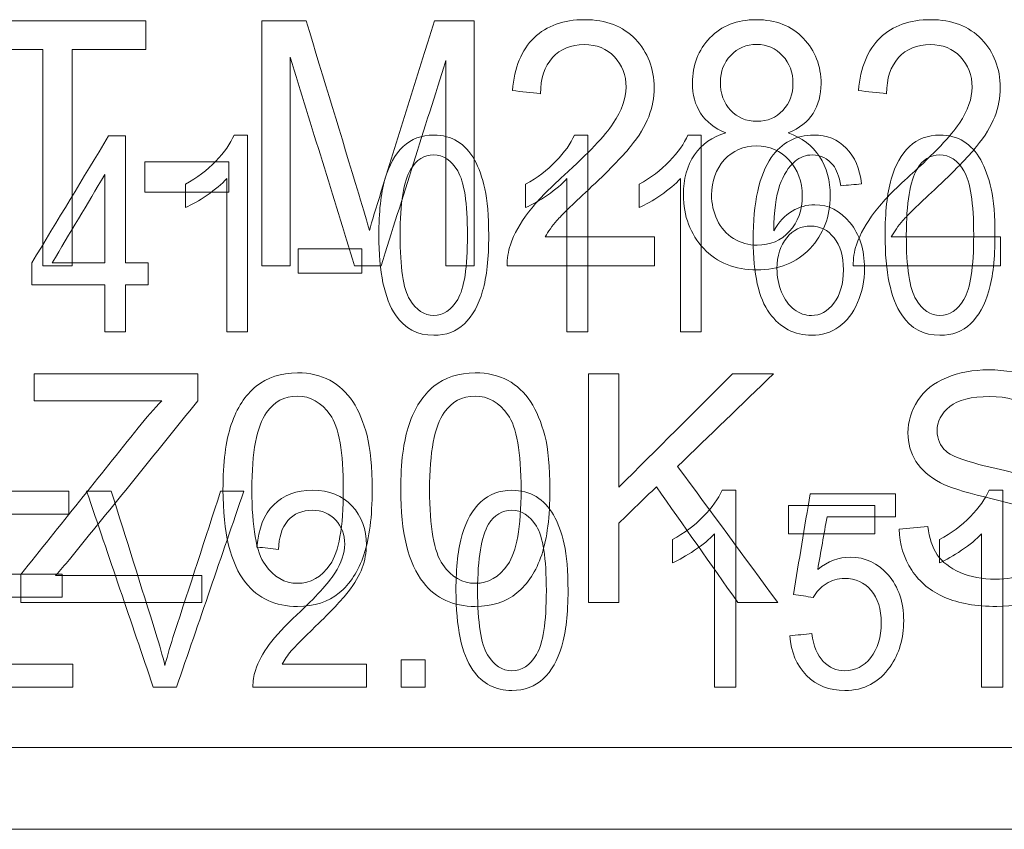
# Model space of a CAD drawing. Header units: inches. Extents: x -30 to 641, y 180 to 601.
# Tile 81 of 252: x 61 to 67, y 542 to 547. Entities that reach past the tile are written whole.
import ezdxf

# ---------------------------------------------------------------- set-up
doc = ezdxf.new("R2010")
doc.units = ezdxf.units.IN
doc.header["$MEASUREMENT"] = 0
doc.layers.add('1', color=7, linetype='Continuous')

# ---------------------------------------------------------------- blocks, each defined once
blk = doc.blocks.new('block 46')
at = {"layer": '1', "color": 155, "lineweight": 18, "true_color": 0x4c7299}
blk.add_lwpolyline([(155.5019, 542.2257), (23.9375, 542.2257)], dxfattribs=at)
blk = doc.blocks.new('block 1114')
at = {"layer": '1', "color": 155, "lineweight": 18, "true_color": 0x4c7299}
blk.add_lwpolyline([(58.2212, 542.7257), (96.2212, 542.7257)], dxfattribs=at)
blk = doc.blocks.new('block 1428')
at = {"layer": '1', "color": 18, "lineweight": 13, "true_color": 0x4c0000}
blk.add_lwpolyline([(155.5019, 542.2257), (23.9375, 542.2257)], dxfattribs=at)
blk = doc.blocks.new('block 1456')
at = {"layer": '1', "color": 18, "lineweight": 13, "true_color": 0x4c0000}
blk.add_lwpolyline([(155.5019, 542.2257), (23.9375, 542.2257)], dxfattribs=at)
blk = doc.blocks.new('block 5686')
at = {"layer": '1', "color": 18, "lineweight": 13, "true_color": 0x4c0000}
blk.add_open_spline([(62.7449, 545.6752), (62.6869, 545.6752), (62.6289, 545.6752), (62.571, 545.6752), (62.571, 546.1752), (62.571, 546.6752), (62.571, 547.1752), (62.6615, 547.1752), (62.752, 547.1752), (62.8425, 547.1752), (62.95, 546.8212), (63.0575, 546.4671), (63.165, 546.113), (63.1951, 546.0141), (63.2166, 545.9404), (63.2302, 545.8912), (63.2455, 545.9457), (63.2699, 546.0259), (63.3027, 546.1315), (63.4108, 546.4796), (63.5202, 546.8273), (63.629, 547.1752), (63.7099, 547.1752), (63.7908, 547.1752), (63.8716, 547.1752), (63.8716, 546.6752), (63.8716, 546.1752), (63.8716, 545.6752), (63.8137, 545.6752), (63.7557, 545.6752), (63.6977, 545.6752), (63.6977, 546.0937), (63.6977, 546.5122), (63.6977, 546.9308), (63.5657, 546.5122), (63.4337, 546.0937), (63.3017, 545.6752), (63.2475, 545.6752), (63.1934, 545.6752), (63.1392, 545.6752), (63.0078, 546.1009), (62.8763, 546.5266), (62.7449, 546.9523), (62.7449, 546.5266), (62.7449, 546.1009), (62.7449, 545.6752)], degree=3, knots=[0, 0, 0, 0, 1, 1, 1, 2, 2, 2, 3, 3, 3, 4, 4, 4, 5, 5, 5, 6, 6, 6, 7, 7, 7, 8, 8, 8, 9, 9, 9, 10, 10, 10, 11, 11, 11, 12, 12, 12, 13, 13, 13, 14, 14, 14, 15, 15, 15, 15], dxfattribs=at)
blk = doc.blocks.new('block 5687')
at = {"layer": '1', "color": 18, "lineweight": 13, "true_color": 0x4c0000}
blk.add_open_spline([(64.3057, 545.8521), (64.5284, 545.8521), (64.7512, 545.8521), (64.974, 545.8521), (64.974, 545.7931), (64.974, 545.7342), (64.974, 545.6752), (64.6737, 545.6752), (64.3734, 545.6752), (64.0731, 545.6752), (64.0721, 545.7193), (64.0784, 545.7623), (64.0927, 545.803), (64.1157, 545.8705), (64.1523, 545.9369), (64.2028, 546.0025), (64.2534, 546.0681), (64.3266, 546.1437), (64.4218, 546.2297), (64.57, 546.3636), (64.67, 546.4695), (64.7223, 546.5474), (64.7746, 546.6254), (64.8004, 546.6994), (64.8004, 546.7688), (64.8004, 546.8421), (64.7766, 546.9035), (64.7292, 546.9538), (64.682, 547.0039), (64.6198, 547.029), (64.5438, 547.029), (64.4629, 547.029), (64.3987, 547.0021), (64.3503, 546.9492), (64.3016, 546.896), (64.2774, 546.8222), (64.2767, 546.7282), (64.2194, 546.7346), (64.1622, 546.741), (64.1049, 546.7473), (64.1167, 546.8886), (64.161, 546.9964), (64.2377, 547.0704), (64.3146, 547.1447), (64.4179, 547.1813), (64.5473, 547.1813), (64.678, 547.1813), (64.7815, 547.1414), (64.8579, 547.0616), (64.9342, 546.9818), (64.9722, 546.8828), (64.9722, 546.765), (64.9722, 546.7048), (64.9611, 546.6457), (64.9388, 546.5877), (64.9164, 546.5298), (64.8795, 546.4688), (64.8275, 546.4047), (64.7757, 546.3408), (64.6898, 546.2527), (64.5696, 546.1407), (64.4695, 546.0474), (64.4047, 545.9849), (64.3764, 545.9519), (64.3481, 545.9187), (64.3241, 545.8855), (64.3057, 545.8521)], degree=3, knots=[0, 0, 0, 0, 1, 1, 1, 2, 2, 2, 3, 3, 3, 4, 4, 4, 5, 5, 5, 6, 6, 6, 7, 7, 7, 8, 8, 8, 9, 9, 9, 10, 10, 10, 11, 11, 11, 12, 12, 12, 13, 13, 13, 14, 14, 14, 15, 15, 15, 16, 16, 16, 17, 17, 17, 18, 18, 18, 19, 19, 19, 20, 20, 20, 21, 21, 21, 22, 22, 22, 22], dxfattribs=at)
blk = doc.blocks.new('block 5688')
at = {"layer": '1', "color": 18, "lineweight": 13, "true_color": 0x4c0000}
blk.add_open_spline([(65.4406, 546.9624), (65.3986, 546.9173), (65.3773, 546.8636), (65.3773, 546.8007), (65.3773, 546.7297), (65.3982, 546.6718), (65.4397, 546.6269), (65.4814, 546.5818), (65.5352, 546.5593), (65.6015, 546.5593), (65.666, 546.5593), (65.7186, 546.5816), (65.7601, 546.6261), (65.8016, 546.6706), (65.8218, 546.7255), (65.8218, 546.7903), (65.8218, 546.8579), (65.8005, 546.9147), (65.758, 546.9607), (65.7156, 547.0066), (65.6628, 547.0298), (65.5997, 547.0298), (65.5356, 547.0298), (65.4826, 547.0075), (65.4406, 546.9624)], degree=3, knots=[0, 0, 0, 0, 1, 1, 1, 2, 2, 2, 3, 3, 3, 4, 4, 4, 5, 5, 5, 6, 6, 6, 7, 7, 7, 8, 8, 8, 8], dxfattribs=at)
blk = doc.blocks.new('block 5690')
at = {"layer": '1', "color": 18, "lineweight": 13, "true_color": 0x4c0000}
blk.add_open_spline([(62.2039, 543.6139), (61.8349, 543.6139), (61.4659, 543.6139), (61.0969, 543.6139), (61.0969, 543.6712), (61.0969, 543.7285), (61.0969, 543.7858), (61.336, 544.0847), (61.5751, 544.3837), (61.8143, 544.6826), (61.865, 544.7461), (61.9135, 544.8015), (61.9593, 544.8488), (61.6989, 544.8488), (61.4386, 544.8488), (61.1782, 544.8488), (61.1782, 544.9038), (61.1782, 544.9588), (61.1782, 545.0139), (61.5125, 545.0139), (61.8467, 545.0139), (62.181, 545.0139), (62.181, 544.9588), (62.181, 544.9038), (62.181, 544.8488), (61.919, 544.525), (61.6569, 544.2012), (61.3949, 543.8775), (61.3666, 543.8446), (61.3383, 543.8118), (61.31, 543.779), (61.608, 543.779), (61.9059, 543.779), (62.2039, 543.779), (62.2039, 543.724), (62.2039, 543.6689), (62.2039, 543.6139)], degree=3, knots=[0, 0, 0, 0, 1, 1, 1, 2, 2, 2, 3, 3, 3, 4, 4, 4, 5, 5, 5, 6, 6, 6, 7, 7, 7, 8, 8, 8, 9, 9, 9, 10, 10, 10, 11, 11, 11, 12, 12, 12, 12], dxfattribs=at)
blk = doc.blocks.new('block 5693')
at = {"layer": '1', "color": 18, "lineweight": 13, "true_color": 0x4c0000}
blk.add_open_spline([(64.7564, 543.6139), (64.6947, 543.6139), (64.633, 543.6139), (64.5713, 543.6139), (64.5713, 544.0805), (64.5713, 544.5472), (64.5713, 545.0139), (64.633, 545.0139), (64.6947, 545.0139), (64.7564, 545.0139), (64.7564, 544.7824), (64.7564, 544.5509), (64.7564, 544.3194), (64.9883, 544.5509), (65.2201, 544.7824), (65.452, 545.0139), (65.5356, 545.0139), (65.6193, 545.0139), (65.703, 545.0139), (65.5072, 544.8248), (65.3114, 544.6357), (65.1157, 544.4466), (65.32, 544.169), (65.5244, 543.8914), (65.7288, 543.6139), (65.6473, 543.6139), (65.5657, 543.6139), (65.4842, 543.6139), (65.318, 543.85), (65.1518, 544.0862), (64.9857, 544.3223), (64.9092, 544.2479), (64.8328, 544.1735), (64.7564, 544.0992), (64.7564, 543.9374), (64.7564, 543.7756), (64.7564, 543.6139)], degree=3, knots=[0, 0, 0, 0, 1, 1, 1, 2, 2, 2, 3, 3, 3, 4, 4, 4, 5, 5, 5, 6, 6, 6, 7, 7, 7, 8, 8, 8, 9, 9, 9, 10, 10, 10, 11, 11, 11, 12, 12, 12, 12], dxfattribs=at)
blk = doc.blocks.new('block 5703')
at = {"layer": '1', "color": 18, "lineweight": 13, "true_color": 0x4c0000}
blk.add_open_spline([(63.6875, 544.7768), (63.6279, 544.6915), (63.5982, 544.534), (63.5982, 544.3044), (63.5982, 544.0745), (63.625, 543.9215), (63.6788, 543.8456), (63.7328, 543.7693), (63.7991, 543.7314), (63.8779, 543.7314), (63.9571, 543.7314), (64.0233, 543.7693), (64.077, 543.846), (64.1306, 543.9224), (64.158, 544.0752), (64.158, 544.3044), (64.158, 544.5347), (64.1308, 544.688), (64.077, 544.7635), (64.0231, 544.8393), (63.9563, 544.8774), (63.8761, 544.8774), (63.7973, 544.8774), (63.7343, 544.8438), (63.6875, 544.7768)], degree=3, knots=[0, 0, 0, 0, 1, 1, 1, 2, 2, 2, 3, 3, 3, 4, 4, 4, 5, 5, 5, 6, 6, 6, 7, 7, 7, 8, 8, 8, 8], dxfattribs=at)
blk = doc.blocks.new('block 5716')
at = {"layer": '1', "color": 18, "lineweight": 13, "true_color": 0x4c0000}
blk.add_open_spline([(62.4723, 543.7354), (62.3801, 543.8517), (62.3339, 544.0415), (62.3339, 544.3044), (62.3339, 544.4699), (62.3508, 544.6031), (62.3848, 544.7041), (62.4187, 544.8048), (62.4697, 544.8828), (62.5366, 544.9376), (62.6038, 544.9926), (62.6885, 545.0196), (62.7902, 545.0196), (62.8654, 545.0196), (62.9313, 545.0046), (62.9879, 544.9741), (63.0443, 544.9438), (63.0914, 544.9003), (63.1283, 544.8434), (63.1652, 544.7865), (63.1942, 544.717), (63.2153, 544.6353), (63.2365, 544.5533), (63.2468, 544.443), (63.2468, 544.3044), (63.2468, 544.14), (63.23, 544.0075), (63.1963, 543.9065), (63.1626, 543.8054), (63.1118, 543.7278), (63.0448, 543.6726), (62.9777, 543.6173), (62.8926, 543.5899), (62.7902, 543.5899), (62.6552, 543.5899), (62.5492, 543.6382), (62.4723, 543.7354)], degree=3, knots=[0, 0, 0, 0, 1, 1, 1, 2, 2, 2, 3, 3, 3, 4, 4, 4, 5, 5, 5, 6, 6, 6, 7, 7, 7, 8, 8, 8, 9, 9, 9, 10, 10, 10, 11, 11, 11, 12, 12, 12, 12], dxfattribs=at)
blk = doc.blocks.new('block 5717')
at = {"layer": '1', "color": 18, "lineweight": 13, "true_color": 0x4c0000}
blk.add_open_spline([(66.3226, 544.034), (66.1465, 544.034), (65.9704, 544.034), (65.7944, 544.034), (65.7944, 544.0917), (65.7944, 544.1493), (65.7944, 544.207), (65.9704, 544.207), (66.1465, 544.207), (66.3226, 544.207), (66.3226, 544.1493), (66.3226, 544.0917), (66.3226, 544.034)], degree=3, knots=[0, 0, 0, 0, 1, 1, 1, 2, 2, 2, 3, 3, 3, 4, 4, 4, 4], dxfattribs=at)
blk = doc.blocks.new('block 5731')
at = {"layer": '1', "color": 18, "lineweight": 13, "true_color": 0x4c0000}
blk.add_open_spline([(62.5998, 544.7768), (62.5402, 544.6915), (62.5105, 544.534), (62.5105, 544.3044), (62.5105, 544.0745), (62.5374, 543.9215), (62.5911, 543.8456), (62.6451, 543.7693), (62.7114, 543.7314), (62.7902, 543.7314), (62.8694, 543.7314), (62.9356, 543.7693), (62.9893, 543.846), (63.0429, 543.9224), (63.0703, 544.0752), (63.0703, 544.3044), (63.0703, 544.5347), (63.0431, 544.688), (62.9893, 544.7635), (62.9354, 544.8393), (62.8686, 544.8774), (62.7884, 544.8774), (62.7096, 544.8774), (62.6466, 544.8438), (62.5998, 544.7768)], degree=3, knots=[0, 0, 0, 0, 1, 1, 1, 2, 2, 2, 3, 3, 3, 4, 4, 4, 5, 5, 5, 6, 6, 6, 7, 7, 7, 8, 8, 8, 8], dxfattribs=at)
blk = doc.blocks.new('block 5736')
at = {"layer": '1', "color": 18, "lineweight": 13, "true_color": 0x4c0000}
blk.add_open_spline([(65.2189, 546.3541), (65.264, 546.42), (65.3278, 546.4649), (65.4108, 546.4887), (65.3414, 546.5167), (65.2902, 546.5566), (65.2567, 546.6084), (65.2232, 546.6602), (65.2065, 546.7224), (65.2065, 546.7945), (65.2065, 546.9035), (65.242, 546.9956), (65.3132, 547.0697), (65.3846, 547.1441), (65.4795, 547.1813), (65.5976, 547.1813), (65.7169, 547.1813), (65.8124, 547.1434), (65.8849, 547.0674), (65.9576, 546.9912), (65.9937, 546.8985), (65.9937, 546.7896), (65.9937, 546.7197), (65.9773, 546.6595), (65.9442, 546.6077), (65.9111, 546.556), (65.8605, 546.5167), (65.7929, 546.4887), (65.8765, 546.4588), (65.9403, 546.41), (65.9839, 546.3433), (66.0276, 546.2764), (66.0494, 546.1967), (66.0494, 546.1038), (66.0494, 545.9757), (66.0083, 545.8678), (65.926, 545.7807), (65.8434, 545.6932), (65.735, 545.6495), (65.6004, 545.6495), (65.4659, 545.6495), (65.3574, 545.6932), (65.2752, 545.7811), (65.1931, 545.8688), (65.1514, 545.978), (65.1514, 546.1092), (65.1514, 546.2067), (65.1741, 546.2884), (65.2189, 546.3541)], degree=3, knots=[0, 0, 0, 0, 1, 1, 1, 2, 2, 2, 3, 3, 3, 4, 4, 4, 5, 5, 5, 6, 6, 6, 7, 7, 7, 8, 8, 8, 9, 9, 9, 10, 10, 10, 11, 11, 11, 12, 12, 12, 13, 13, 13, 14, 14, 14, 15, 15, 15, 16, 16, 16, 16], dxfattribs=at)
blk = doc.blocks.new('block 5739')
at = {"layer": '1', "color": 18, "lineweight": 13, "true_color": 0x4c0000}
blk.add_open_spline([(62.3702, 546.1253), (62.1988, 546.1253), (62.0274, 546.1253), (61.856, 546.1253), (61.856, 546.1871), (61.856, 546.2489), (61.856, 546.3107), (62.0274, 546.3107), (62.1988, 546.3107), (62.3702, 546.3107), (62.3702, 546.2489), (62.3702, 546.1871), (62.3702, 546.1253)], degree=3, knots=[0, 0, 0, 0, 1, 1, 1, 2, 2, 2, 3, 3, 3, 4, 4, 4, 4], dxfattribs=at)
blk = doc.blocks.new('block 5740')
at = {"layer": '1', "color": 18, "lineweight": 13, "true_color": 0x4c0000}
blk.add_open_spline([(61.4115, 545.6752), (61.3514, 545.6752), (61.2913, 545.6752), (61.2312, 545.6752), (61.2312, 546.1162), (61.2312, 546.5573), (61.2312, 546.9983), (61.0816, 546.9983), (60.9319, 546.9983), (60.7822, 546.9983), (60.7822, 547.0573), (60.7822, 547.1162), (60.7822, 547.1752), (61.1422, 547.1752), (61.5022, 547.1752), (61.8622, 547.1752), (61.8622, 547.1162), (61.8622, 547.0573), (61.8622, 546.9983), (61.712, 546.9983), (61.5617, 546.9983), (61.4115, 546.9983), (61.4115, 546.5573), (61.4115, 546.1162), (61.4115, 545.6752)], degree=3, knots=[0, 0, 0, 0, 1, 1, 1, 2, 2, 2, 3, 3, 3, 4, 4, 4, 5, 5, 5, 6, 6, 6, 7, 7, 7, 8, 8, 8, 8], dxfattribs=at)
blk = doc.blocks.new('block 5747')
at = {"layer": '1', "color": 18, "lineweight": 13, "true_color": 0x4c0000}
blk.add_open_spline([(65.4012, 546.3228), (65.3494, 546.2654), (65.3236, 546.194), (65.3236, 546.1081), (65.3236, 546.0555), (65.3348, 546.0044), (65.3574, 545.9557), (65.3802, 545.9067), (65.4136, 545.8682), (65.4582, 545.8414), (65.5028, 545.8145), (65.5509, 545.8011), (65.6025, 545.8011), (65.6823, 545.8011), (65.7482, 545.8295), (65.8005, 545.8859), (65.8528, 545.9423), (65.8786, 546.0144), (65.8786, 546.1019), (65.8786, 546.1906), (65.8518, 546.2638), (65.7981, 546.3218), (65.7444, 546.3797), (65.6775, 546.4089), (65.5969, 546.4089), (65.5181, 546.4089), (65.453, 546.3801), (65.4012, 546.3228)], degree=3, knots=[0, 0, 0, 0, 1, 1, 1, 2, 2, 2, 3, 3, 3, 4, 4, 4, 5, 5, 5, 6, 6, 6, 7, 7, 7, 8, 8, 8, 9, 9, 9, 9], dxfattribs=at)
blk = doc.blocks.new('block 5753')
at = {"layer": '1', "color": 18, "lineweight": 13, "true_color": 0x4c0000}
blk.add_open_spline([(66.4232, 545.8521), (66.6459, 545.8521), (66.8687, 545.8521), (67.0914, 545.8521), (67.0914, 545.7931), (67.0914, 545.7342), (67.0914, 545.6752), (66.7912, 545.6752), (66.4909, 545.6752), (66.1906, 545.6752), (66.1896, 545.7193), (66.1959, 545.7623), (66.2101, 545.803), (66.2332, 545.8705), (66.2698, 545.9369), (66.3203, 546.0025), (66.3709, 546.0681), (66.4441, 546.1437), (66.5392, 546.2297), (66.6875, 546.3636), (66.7875, 546.4695), (66.8397, 546.5474), (66.8921, 546.6254), (66.9178, 546.6994), (66.9178, 546.7688), (66.9178, 546.8421), (66.8941, 546.9035), (66.8467, 546.9538), (66.7995, 547.0039), (66.7373, 547.029), (66.6613, 547.029), (66.5804, 547.029), (66.5162, 547.0021), (66.4678, 546.9492), (66.4191, 546.896), (66.3949, 546.8222), (66.3942, 546.7282), (66.3369, 546.7346), (66.2796, 546.741), (66.2223, 546.7473), (66.2342, 546.8886), (66.2785, 546.9964), (66.3552, 547.0704), (66.432, 547.1447), (66.5354, 547.1813), (66.6647, 547.1813), (66.7955, 547.1813), (66.899, 547.1414), (66.9754, 547.0616), (67.0517, 546.9818), (67.0897, 546.8828), (67.0897, 546.765), (67.0897, 546.7048), (67.0785, 546.6457), (67.0562, 546.5877), (67.0339, 546.5298), (66.997, 546.4688), (66.945, 546.4047), (66.8932, 546.3408), (66.8073, 546.2527), (66.6871, 546.1407), (66.587, 546.0474), (66.5222, 545.9849), (66.4939, 545.9519), (66.4655, 545.9187), (66.4416, 545.8855), (66.4232, 545.8521)], degree=3, knots=[0, 0, 0, 0, 1, 1, 1, 2, 2, 2, 3, 3, 3, 4, 4, 4, 5, 5, 5, 6, 6, 6, 7, 7, 7, 8, 8, 8, 9, 9, 9, 10, 10, 10, 11, 11, 11, 12, 12, 12, 13, 13, 13, 14, 14, 14, 15, 15, 15, 16, 16, 16, 17, 17, 17, 18, 18, 18, 19, 19, 19, 20, 20, 20, 21, 21, 21, 22, 22, 22, 22], dxfattribs=at)
blk = doc.blocks.new('block 5768')
at = {"layer": '1', "color": 18, "lineweight": 13, "true_color": 0x4c0000}
blk.add_open_spline([(66.5486, 543.8119), (66.4999, 543.8861), (66.4741, 543.9699), (66.4716, 544.0637), (66.5299, 544.0688), (66.5881, 544.074), (66.6464, 544.0791), (66.6546, 544.0089), (66.674, 543.9513), (66.7044, 543.9065), (66.7347, 543.8619), (66.7814, 543.8252), (66.8452, 543.7976), (66.9089, 543.77), (66.9805, 543.7561), (67.06, 543.7561), (67.1306, 543.7561), (67.1929, 543.7668), (67.2474, 543.7876), (67.3016, 543.8083), (67.3415, 543.8374), (67.3681, 543.8743), (67.3944, 543.9109), (67.4078, 543.9505), (67.4078, 543.9939), (67.4078, 544.0379), (67.3949, 544.0763), (67.3695, 544.1088), (67.3439, 544.1417), (67.3018, 544.1694), (67.2434, 544.1916), (67.2058, 544.2063), (67.1227, 544.2292), (66.9941, 544.26), (66.8656, 544.2908), (66.7753, 544.3198), (66.7237, 544.3474), (66.6573, 544.3829), (66.6073, 544.4258), (66.5744, 544.4777), (66.5414, 544.5297), (66.5253, 544.5877), (66.5253, 544.6518), (66.5253, 544.7227), (66.5454, 544.7886), (66.5855, 544.8502), (66.6254, 544.9116), (66.684, 544.958), (66.761, 544.9899), (66.838, 545.0218), (66.9236, 545.0379), (67.0181, 545.0379), (67.1216, 545.0379), (67.2133, 545.021), (67.2925, 544.9877), (67.3721, 544.9542), (67.4329, 544.905), (67.4755, 544.8402), (67.5183, 544.7751), (67.541, 544.7016), (67.5443, 544.6196), (67.485, 544.615), (67.4258, 544.6105), (67.3666, 544.606), (67.3569, 544.6944), (67.3247, 544.7614), (67.2696, 544.8065), (67.2142, 544.8518), (67.1331, 544.8746), (67.0257, 544.8746), (66.9136, 544.8746), (66.8319, 544.8538), (66.7807, 544.813), (66.7293, 544.772), (66.7037, 544.7223), (66.7037, 544.6643), (66.7037, 544.6142), (66.722, 544.5726), (66.7581, 544.5401), (66.7939, 544.5078), (66.8871, 544.4745), (67.0375, 544.4405), (67.1882, 544.4064), (67.2914, 544.3767), (67.3476, 544.351), (67.4289, 544.3137), (67.4891, 544.2661), (67.5281, 544.2084), (67.5671, 544.1509), (67.5862, 544.0845), (67.5862, 544.0093), (67.5862, 543.9348), (67.565, 543.8646), (67.5224, 543.7987), (67.4797, 543.7326), (67.4182, 543.6816), (67.3383, 543.645), (67.2583, 543.6084), (67.1686, 543.5899), (67.0686, 543.5899), (66.9419, 543.5899), (66.8358, 543.6085), (66.7502, 543.6454), (66.6646, 543.6823), (66.5973, 543.7378), (66.5486, 543.8119)], degree=3, knots=[0, 0, 0, 0, 1, 1, 1, 2, 2, 2, 3, 3, 3, 4, 4, 4, 5, 5, 5, 6, 6, 6, 7, 7, 7, 8, 8, 8, 9, 9, 9, 10, 10, 10, 11, 11, 11, 12, 12, 12, 13, 13, 13, 14, 14, 14, 15, 15, 15, 16, 16, 16, 17, 17, 17, 18, 18, 18, 19, 19, 19, 20, 20, 20, 21, 21, 21, 22, 22, 22, 23, 23, 23, 24, 24, 24, 25, 25, 25, 26, 26, 26, 27, 27, 27, 28, 28, 28, 29, 29, 29, 30, 30, 30, 31, 31, 31, 32, 32, 32, 33, 33, 33, 34, 34, 34, 35, 35, 35, 35], dxfattribs=at)
blk = doc.blocks.new('block 5769')
at = {"layer": '1', "color": 18, "lineweight": 13, "true_color": 0x4c0000}
blk.add_open_spline([(63.56, 543.7354), (63.4678, 543.8517), (63.4216, 544.0415), (63.4216, 544.3044), (63.4216, 544.4699), (63.4385, 544.6031), (63.4725, 544.7041), (63.5064, 544.8048), (63.5574, 544.8828), (63.6243, 544.9376), (63.6915, 544.9926), (63.7762, 545.0196), (63.8779, 545.0196), (63.9531, 545.0196), (64.019, 545.0046), (64.0756, 544.9741), (64.132, 544.9438), (64.1791, 544.9003), (64.216, 544.8434), (64.2529, 544.7865), (64.2819, 544.717), (64.303, 544.6353), (64.3242, 544.5533), (64.3345, 544.443), (64.3345, 544.3044), (64.3345, 544.14), (64.3177, 544.0075), (64.284, 543.9065), (64.2503, 543.8054), (64.1995, 543.7278), (64.1325, 543.6726), (64.0654, 543.6173), (63.9803, 543.5899), (63.8779, 543.5899), (63.7429, 543.5899), (63.6369, 543.6382), (63.56, 543.7354)], degree=3, knots=[0, 0, 0, 0, 1, 1, 1, 2, 2, 2, 3, 3, 3, 4, 4, 4, 5, 5, 5, 6, 6, 6, 7, 7, 7, 8, 8, 8, 9, 9, 9, 10, 10, 10, 11, 11, 11, 12, 12, 12, 12], dxfattribs=at)
blk = doc.blocks.new('block 5771')
at = {"layer": '1', "color": 18, "lineweight": 13, "true_color": 0x4c0000}
blk.add_lwpolyline([(152.4615, 542.2257), (133.7592, 542.2257), (58.9499, 542.2257), (40.2476, 542.2257)], dxfattribs=at)
blk = doc.blocks.new('block 6216')
at = {"layer": '1', "color": 18, "lineweight": 13, "true_color": 0x4c0000}
blk.add_open_spline([(65.7836, 545.8467), (65.7439, 545.799), (65.7238, 545.7364), (65.7238, 545.659), (65.7238, 545.6081), (65.7331, 545.5596), (65.7518, 545.5132), (65.7705, 545.4669), (65.7961, 545.4315), (65.8294, 545.4073), (65.8629, 545.3828), (65.8977, 545.3708), (65.9343, 545.3708), (65.9876, 545.3708), (66.0335, 545.3959), (66.072, 545.446), (66.1107, 545.4962), (66.1298, 545.5645), (66.1298, 545.6507), (66.1298, 545.7336), (66.1108, 545.799), (66.0728, 545.8466), (66.0347, 545.8944), (65.9871, 545.9184), (65.9293, 545.9184), (65.8721, 545.9184), (65.8236, 545.8945), (65.7836, 545.8467)], degree=3, knots=[0, 0, 0, 0, 1, 1, 1, 2, 2, 2, 3, 3, 3, 4, 4, 4, 5, 5, 5, 6, 6, 6, 7, 7, 7, 8, 8, 8, 9, 9, 9, 9], dxfattribs=at)
blk = doc.blocks.new('block 6217')
at = {"layer": '1', "color": 18, "lineweight": 13, "true_color": 0x4c0000}
blk.add_open_spline([(61.7378, 545.2701), (61.6955, 545.2701), (61.6533, 545.2701), (61.6111, 545.2701), (61.6111, 545.3659), (61.6111, 545.4616), (61.6111, 545.5574), (61.462, 545.5574), (61.3129, 545.5574), (61.1637, 545.5574), (61.1637, 545.6024), (61.1637, 545.6475), (61.1637, 545.6925), (61.3206, 545.9517), (61.4775, 546.2109), (61.6343, 546.4701), (61.6688, 546.4701), (61.7033, 546.4701), (61.7378, 546.4701), (61.7378, 546.2109), (61.7378, 545.9517), (61.7378, 545.6925), (61.7842, 545.6925), (61.8306, 545.6925), (61.877, 545.6925), (61.877, 545.6475), (61.877, 545.6024), (61.877, 545.5574), (61.8306, 545.5574), (61.7842, 545.5574), (61.7378, 545.5574), (61.7378, 545.4616), (61.7378, 545.3659), (61.7378, 545.2701)], degree=3, knots=[0, 0, 0, 0, 1, 1, 1, 2, 2, 2, 3, 3, 3, 4, 4, 4, 5, 5, 5, 6, 6, 6, 7, 7, 7, 8, 8, 8, 9, 9, 9, 10, 10, 10, 11, 11, 11, 11], dxfattribs=at)
blk = doc.blocks.new('block 6219')
at = {"layer": '1', "color": 18, "lineweight": 13, "true_color": 0x4c0000}
blk.add_open_spline([(63.3894, 545.3742), (63.3215, 545.4739), (63.2875, 545.6366), (63.2875, 545.8619), (63.2875, 546.0038), (63.2999, 546.118), (63.325, 546.2045), (63.3499, 546.2908), (63.3875, 546.3577), (63.4368, 546.4047), (63.4863, 546.4518), (63.5487, 546.475), (63.6236, 546.475), (63.679, 546.475), (63.7275, 546.4621), (63.7692, 546.436), (63.8107, 546.41), (63.8454, 546.3728), (63.8726, 546.324), (63.8998, 546.2751), (63.9211, 546.2156), (63.9367, 546.1456), (63.9523, 546.0753), (63.9599, 545.9807), (63.9599, 545.8619), (63.9599, 545.721), (63.9475, 545.6075), (63.9227, 545.5209), (63.8979, 545.4342), (63.8604, 545.3677), (63.8111, 545.3204), (63.7617, 545.273), (63.699, 545.2495), (63.6236, 545.2495), (63.5241, 545.2495), (63.446, 545.291), (63.3894, 545.3742)], degree=3, knots=[0, 0, 0, 0, 1, 1, 1, 2, 2, 2, 3, 3, 3, 4, 4, 4, 5, 5, 5, 6, 6, 6, 7, 7, 7, 8, 8, 8, 9, 9, 9, 10, 10, 10, 11, 11, 11, 12, 12, 12, 12], dxfattribs=at)
blk = doc.blocks.new('block 6221')
at = {"layer": '1', "color": 18, "lineweight": 13, "true_color": 0x4c0000}
blk.add_open_spline([(66.1478, 546.3955), (66.1995, 546.3427), (66.2306, 546.2696), (66.2409, 546.1763), (66.1989, 546.1724), (66.157, 546.1685), (66.115, 546.1646), (66.1037, 546.2226), (66.0879, 546.2647), (66.0673, 546.2908), (66.033, 546.3329), (65.9908, 546.3537), (65.9407, 546.3537), (65.9003, 546.3537), (65.865, 546.3408), (65.8344, 546.3144), (65.7948, 546.2803), (65.7631, 546.2312), (65.7402, 546.1665), (65.7172, 546.1014), (65.7051, 546.009), (65.7043, 545.889), (65.7347, 545.943), (65.7721, 545.9829), (65.8162, 546.0093), (65.8601, 546.0356), (65.9064, 546.0486), (65.9547, 546.0486), (66.0391, 546.0486), (66.1108, 546.0124), (66.1702, 545.9399), (66.2294, 545.8677), (66.2593, 545.7741), (66.2593, 545.6596), (66.2593, 545.5844), (66.2454, 545.5144), (66.2174, 545.4497), (66.1895, 545.3851), (66.1512, 545.3355), (66.1024, 545.3011), (66.0536, 545.2667), (65.9982, 545.2495), (65.9365, 545.2495), (65.8309, 545.2495), (65.7447, 545.2946), (65.6782, 545.3852), (65.6119, 545.4756), (65.5782, 545.6243), (65.5782, 545.8315), (65.5782, 546.0636), (65.6152, 546.2322), (65.6888, 546.3375), (65.753, 546.4293), (65.8396, 546.475), (65.9483, 546.475), (66.0293, 546.475), (66.0958, 546.4486), (66.1478, 546.3955)], degree=3, knots=[0, 0, 0, 0, 1, 1, 1, 2, 2, 2, 3, 3, 3, 4, 4, 4, 5, 5, 5, 6, 6, 6, 7, 7, 7, 8, 8, 8, 9, 9, 9, 10, 10, 10, 11, 11, 11, 12, 12, 12, 13, 13, 13, 14, 14, 14, 15, 15, 15, 16, 16, 16, 17, 17, 17, 18, 18, 18, 19, 19, 19, 19], dxfattribs=at)
blk = doc.blocks.new('block 6222')
at = {"layer": '1', "color": 18, "lineweight": 13, "true_color": 0x4c0000}
blk.add_open_spline([(62.4835, 546.475), (62.4835, 546.0734), (62.4835, 545.6717), (62.4835, 545.2701), (62.4413, 545.2701), (62.3991, 545.2701), (62.3569, 545.2701), (62.3569, 545.583), (62.3569, 545.8959), (62.3569, 546.2088), (62.3263, 546.1751), (62.2864, 546.1413), (62.2368, 546.1075), (62.1871, 546.0737), (62.1429, 546.0483), (62.1036, 546.0314), (62.1036, 546.0789), (62.1036, 546.1264), (62.1036, 546.1738), (62.1743, 546.2125), (62.2363, 546.2595), (62.2893, 546.3144), (62.3424, 546.3694), (62.3798, 546.4231), (62.4017, 546.475), (62.429, 546.475), (62.4562, 546.475), (62.4835, 546.475)], degree=3, knots=[0, 0, 0, 0, 1, 1, 1, 2, 2, 2, 3, 3, 3, 4, 4, 4, 5, 5, 5, 6, 6, 6, 7, 7, 7, 8, 8, 8, 9, 9, 9, 9], dxfattribs=at)
blk = doc.blocks.new('block 6224')
at = {"layer": '1', "color": 18, "lineweight": 13, "true_color": 0x4c0000}
blk.add_open_spline([(64.5656, 546.475), (64.5656, 546.0734), (64.5656, 545.6717), (64.5656, 545.2701), (64.5233, 545.2701), (64.4811, 545.2701), (64.4389, 545.2701), (64.4389, 545.583), (64.4389, 545.8959), (64.4389, 546.2088), (64.4083, 546.1751), (64.3685, 546.1413), (64.3189, 546.1075), (64.2692, 546.0737), (64.225, 546.0483), (64.1857, 546.0314), (64.1857, 546.0789), (64.1857, 546.1264), (64.1857, 546.1738), (64.2564, 546.2125), (64.3184, 546.2595), (64.3714, 546.3144), (64.4245, 546.3694), (64.4619, 546.4231), (64.4838, 546.475), (64.511, 546.475), (64.5383, 546.475), (64.5656, 546.475)], degree=3, knots=[0, 0, 0, 0, 1, 1, 1, 2, 2, 2, 3, 3, 3, 4, 4, 4, 5, 5, 5, 6, 6, 6, 7, 7, 7, 8, 8, 8, 9, 9, 9, 9], dxfattribs=at)
blk = doc.blocks.new('block 6226')
at = {"layer": '1', "color": 18, "lineweight": 13, "true_color": 0x4c0000}
blk.add_open_spline([(66.581, 546.2669), (66.5371, 546.1938), (66.5152, 546.0587), (66.5152, 545.8619), (66.5152, 545.6649), (66.535, 545.5338), (66.5746, 545.4687), (66.6143, 545.4033), (66.6632, 545.3708), (66.7212, 545.3708), (66.7795, 545.3708), (66.8283, 545.4033), (66.8679, 545.469), (66.9073, 545.5345), (66.9275, 545.6655), (66.9275, 545.8619), (66.9275, 546.0593), (66.9075, 546.1907), (66.8679, 546.2555), (66.8282, 546.3205), (66.779, 546.3531), (66.7199, 546.3531), (66.6619, 546.3531), (66.6154, 546.3243), (66.581, 546.2669)], degree=3, knots=[0, 0, 0, 0, 1, 1, 1, 2, 2, 2, 3, 3, 3, 4, 4, 4, 5, 5, 5, 6, 6, 6, 7, 7, 7, 8, 8, 8, 8], dxfattribs=at)
blk = doc.blocks.new('block 6227')
at = {"layer": '1', "color": 18, "lineweight": 13, "true_color": 0x4c0000}
blk.add_open_spline([(63.1825, 545.6302), (63.0528, 545.6302), (62.9231, 545.6302), (62.7934, 545.6302), (62.7934, 545.6796), (62.7934, 545.729), (62.7934, 545.7784), (62.9231, 545.7784), (63.0528, 545.7784), (63.1825, 545.7784), (63.1825, 545.729), (63.1825, 545.6796), (63.1825, 545.6302)], degree=3, knots=[0, 0, 0, 0, 1, 1, 1, 2, 2, 2, 3, 3, 3, 4, 4, 4, 4], dxfattribs=at)
blk = doc.blocks.new('block 6228')
at = {"layer": '1', "color": 18, "lineweight": 13, "true_color": 0x4c0000}
blk.add_open_spline([(65.2598, 546.475), (65.2598, 546.0734), (65.2598, 545.6717), (65.2598, 545.2701), (65.2176, 545.2701), (65.1754, 545.2701), (65.1332, 545.2701), (65.1332, 545.583), (65.1332, 545.8959), (65.1332, 546.2088), (65.1026, 546.1751), (65.0628, 546.1413), (65.0132, 546.1075), (64.9635, 546.0737), (64.9193, 546.0483), (64.88, 546.0314), (64.88, 546.0789), (64.88, 546.1264), (64.88, 546.1738), (64.9507, 546.2125), (65.0127, 546.2595), (65.0657, 546.3144), (65.1187, 546.3694), (65.1562, 546.4231), (65.1781, 546.475), (65.2053, 546.475), (65.2326, 546.475), (65.2598, 546.475)], degree=3, knots=[0, 0, 0, 0, 1, 1, 1, 2, 2, 2, 3, 3, 3, 4, 4, 4, 5, 5, 5, 6, 6, 6, 7, 7, 7, 8, 8, 8, 9, 9, 9, 9], dxfattribs=at)
blk = doc.blocks.new('block 6229')
at = {"layer": '1', "color": 18, "lineweight": 13, "true_color": 0x4c0000}
blk.add_open_spline([(61.2883, 545.6925), (61.3959, 545.6925), (61.5035, 545.6925), (61.6111, 545.6925), (61.6111, 545.8728), (61.6111, 546.0531), (61.6111, 546.2334), (61.5035, 546.0531), (61.3959, 545.8728), (61.2883, 545.6925)], degree=3, knots=[0, 0, 0, 0, 1, 1, 1, 2, 2, 2, 3, 3, 3, 3], dxfattribs=at)
blk = doc.blocks.new('block 6231')
at = {"layer": '1', "color": 18, "lineweight": 13, "true_color": 0x4c0000}
blk.add_open_spline([(66.487, 545.3742), (66.4192, 545.4739), (66.3852, 545.6366), (66.3852, 545.8619), (66.3852, 546.0038), (66.3976, 546.118), (66.4226, 546.2045), (66.4476, 546.2908), (66.4851, 546.3577), (66.5345, 546.4047), (66.5839, 546.4518), (66.6463, 546.475), (66.7212, 546.475), (66.7766, 546.475), (66.8252, 546.4621), (66.8668, 546.436), (66.9084, 546.41), (66.9431, 546.3728), (66.9702, 546.324), (66.9974, 546.2751), (67.0188, 546.2156), (67.0343, 546.1456), (67.05, 546.0753), (67.0576, 545.9807), (67.0576, 545.8619), (67.0576, 545.721), (67.0452, 545.6075), (67.0204, 545.5209), (66.9955, 545.4342), (66.9581, 545.3677), (66.9088, 545.3204), (66.8593, 545.273), (66.7967, 545.2495), (66.7212, 545.2495), (66.6218, 545.2495), (66.5437, 545.291), (66.487, 545.3742)], degree=3, knots=[0, 0, 0, 0, 1, 1, 1, 2, 2, 2, 3, 3, 3, 4, 4, 4, 5, 5, 5, 6, 6, 6, 7, 7, 7, 8, 8, 8, 9, 9, 9, 10, 10, 10, 11, 11, 11, 12, 12, 12, 12], dxfattribs=at)
blk = doc.blocks.new('block 6232')
at = {"layer": '1', "color": 18, "lineweight": 13, "true_color": 0x4c0000}
blk.add_open_spline([(63.4834, 546.2669), (63.4394, 546.1938), (63.4175, 546.0587), (63.4175, 545.8619), (63.4175, 545.6649), (63.4373, 545.5338), (63.4769, 545.4687), (63.5167, 545.4033), (63.5655, 545.3708), (63.6236, 545.3708), (63.6819, 545.3708), (63.7307, 545.4033), (63.7702, 545.469), (63.8097, 545.5345), (63.8298, 545.6655), (63.8298, 545.8619), (63.8298, 546.0593), (63.8098, 546.1907), (63.7702, 546.2555), (63.7305, 546.3205), (63.6813, 546.3531), (63.6222, 546.3531), (63.5642, 546.3531), (63.5178, 546.3243), (63.4834, 546.2669)], degree=3, knots=[0, 0, 0, 0, 1, 1, 1, 2, 2, 2, 3, 3, 3, 4, 4, 4, 5, 5, 5, 6, 6, 6, 7, 7, 7, 8, 8, 8, 8], dxfattribs=at)
blk = doc.blocks.new('block 6233')
at = {"layer": '1', "color": 18, "lineweight": 13, "true_color": 0x4c0000}
blk.add_open_spline([(65.9053, 543.1671), (65.8448, 543.2281), (65.8103, 543.3092), (65.8017, 543.4102), (65.8469, 543.4146), (65.8921, 543.419), (65.9373, 543.4234), (65.9473, 543.3479), (65.9707, 543.2914), (66.0073, 543.2533), (66.0437, 543.2154), (66.088, 543.1965), (66.1397, 543.1965), (66.2018, 543.1965), (66.2543, 543.2232), (66.2973, 543.2766), (66.3404, 543.3301), (66.3619, 543.401), (66.3619, 543.4897), (66.3619, 543.5735), (66.3412, 543.6398), (66.3, 543.6883), (66.2586, 543.7371), (66.2042, 543.7614), (66.1375, 543.7614), (66.0958, 543.7614), (66.0581, 543.7506), (66.0248, 543.7288), (65.9916, 543.7071), (65.9651, 543.6794), (65.9459, 543.645), (65.9055, 543.6511), (65.8651, 543.6571), (65.8246, 543.6631), (65.8586, 543.8686), (65.8926, 544.0741), (65.9266, 544.2796), (66.1009, 544.2796), (66.2753, 544.2796), (66.4496, 544.2796), (66.4496, 544.2326), (66.4496, 544.1856), (66.4496, 544.1387), (66.3097, 544.1387), (66.1698, 544.1387), (66.0299, 544.1387), (66.011, 544.0311), (65.992, 543.9236), (65.9731, 543.816), (66.0363, 543.8664), (66.1025, 543.8915), (66.172, 543.8915), (66.2637, 543.8915), (66.3412, 543.855), (66.4044, 543.7826), (66.4675, 543.7102), (66.4991, 543.6168), (66.4991, 543.5026), (66.4991, 543.3939), (66.4711, 543.3003), (66.4157, 543.2211), (66.3479, 543.1242), (66.2562, 543.0753), (66.1397, 543.0753), (66.0439, 543.0753), (65.9659, 543.106), (65.9053, 543.1671)], degree=3, knots=[0, 0, 0, 0, 1, 1, 1, 2, 2, 2, 3, 3, 3, 4, 4, 4, 5, 5, 5, 6, 6, 6, 7, 7, 7, 8, 8, 8, 9, 9, 9, 10, 10, 10, 11, 11, 11, 12, 12, 12, 13, 13, 13, 14, 14, 14, 15, 15, 15, 16, 16, 16, 17, 17, 17, 18, 18, 18, 19, 19, 19, 20, 20, 20, 21, 21, 21, 22, 22, 22, 22], dxfattribs=at)
blk = doc.blocks.new('block 6234')
at = {"layer": '1', "color": 18, "lineweight": 13, "true_color": 0x4c0000}
blk.add_open_spline([(61.4143, 543.0958), (61.1527, 543.0958), (60.8911, 543.0958), (60.6295, 543.0958), (60.6295, 543.4958), (60.6295, 543.8958), (60.6295, 544.2958), (60.8829, 544.2958), (61.1364, 544.2958), (61.3898, 544.2958), (61.3898, 544.2487), (61.3898, 544.2015), (61.3898, 544.1543), (61.1828, 544.1543), (60.9757, 544.1543), (60.7686, 544.1543), (60.7686, 544.0317), (60.7686, 543.9091), (60.7686, 543.7865), (60.9626, 543.7865), (61.1566, 543.7865), (61.3506, 543.7865), (61.3506, 543.7397), (61.3506, 543.6928), (61.3506, 543.6459), (61.1566, 543.6459), (60.9626, 543.6459), (60.7686, 543.6459), (60.7686, 543.5097), (60.7686, 543.3735), (60.7686, 543.2374), (60.9838, 543.2374), (61.1991, 543.2374), (61.4143, 543.2374), (61.4143, 543.1902), (61.4143, 543.143), (61.4143, 543.0958)], degree=3, knots=[0, 0, 0, 0, 1, 1, 1, 2, 2, 2, 3, 3, 3, 4, 4, 4, 5, 5, 5, 6, 6, 6, 7, 7, 7, 8, 8, 8, 9, 9, 9, 10, 10, 10, 11, 11, 11, 12, 12, 12, 12], dxfattribs=at)
blk = doc.blocks.new('block 6236')
at = {"layer": '1', "color": 18, "lineweight": 13, "true_color": 0x4c0000}
blk.add_open_spline([(63.9591, 544.0927), (63.9143, 544.0195), (63.892, 543.8845), (63.892, 543.6877), (63.892, 543.4906), (63.9122, 543.3595), (63.9525, 543.2945), (63.9931, 543.229), (64.0429, 543.1965), (64.1021, 543.1965), (64.1616, 543.1965), (64.2114, 543.2291), (64.2517, 543.2948), (64.292, 543.3602), (64.3125, 543.4912), (64.3125, 543.6877), (64.3125, 543.8851), (64.2921, 544.0165), (64.2517, 544.0812), (64.2112, 544.1462), (64.1611, 544.1789), (64.1008, 544.1789), (64.0416, 544.1789), (63.9943, 544.15), (63.9591, 544.0927)], degree=3, knots=[0, 0, 0, 0, 1, 1, 1, 2, 2, 2, 3, 3, 3, 4, 4, 4, 5, 5, 5, 6, 6, 6, 7, 7, 7, 8, 8, 8, 8], dxfattribs=at)
blk = doc.blocks.new('block 6237')
at = {"layer": '1', "color": 18, "lineweight": 13, "true_color": 0x4c0000}
blk.add_open_spline([(67.1053, 544.3007), (67.1053, 543.8991), (67.1053, 543.4975), (67.1053, 543.0958), (67.0622, 543.0958), (67.0192, 543.0958), (66.9761, 543.0958), (66.9761, 543.4088), (66.9761, 543.7217), (66.9761, 544.0346), (66.9449, 544.0008), (66.9043, 543.9671), (66.8537, 543.9333), (66.803, 543.8994), (66.7579, 543.874), (66.7179, 543.8572), (66.7179, 543.9046), (66.7179, 543.9521), (66.7179, 543.9996), (66.79, 544.0383), (66.8532, 544.0852), (66.9073, 544.1402), (66.9614, 544.1952), (66.9996, 544.2489), (67.0219, 544.3007), (67.0497, 544.3007), (67.0775, 544.3007), (67.1053, 544.3007)], degree=3, knots=[0, 0, 0, 0, 1, 1, 1, 2, 2, 2, 3, 3, 3, 4, 4, 4, 5, 5, 5, 6, 6, 6, 7, 7, 7, 8, 8, 8, 9, 9, 9, 9], dxfattribs=at)
blk = doc.blocks.new('block 6238')
at = {"layer": '1', "color": 18, "lineweight": 13, "true_color": 0x4c0000}
blk.add_open_spline([(62.0498, 543.0958), (62.0023, 543.0958), (61.9548, 543.0958), (61.9072, 543.0958), (61.7713, 543.4958), (61.6355, 543.8958), (61.4996, 544.2958), (61.5498, 544.2958), (61.6001, 544.2958), (61.6503, 544.2958), (61.7414, 544.0052), (61.8325, 543.7146), (61.9236, 543.424), (61.9455, 543.3543), (61.964, 543.2886), (61.9788, 543.2275), (61.9952, 543.2932), (62.014, 543.3586), (62.0356, 543.424), (62.1311, 543.7143), (62.225, 544.0052), (62.3197, 544.2958), (62.367, 544.2958), (62.4144, 544.2958), (62.4617, 544.2958), (62.3244, 543.8958), (62.1871, 543.4958), (62.0498, 543.0958)], degree=3, knots=[0, 0, 0, 0, 1, 1, 1, 2, 2, 2, 3, 3, 3, 4, 4, 4, 5, 5, 5, 6, 6, 6, 7, 7, 7, 8, 8, 8, 9, 9, 9, 9], dxfattribs=at)
blk = doc.blocks.new('block 6240')
at = {"layer": '1', "color": 18, "lineweight": 13, "true_color": 0x4c0000}
blk.add_open_spline([(63.8633, 543.1999), (63.7941, 543.2997), (63.7594, 543.4624), (63.7594, 543.6877), (63.7594, 543.8295), (63.772, 543.9437), (63.7976, 544.0303), (63.8231, 544.1166), (63.8613, 544.1835), (63.9117, 544.2304), (63.9621, 544.2775), (64.0257, 544.3007), (64.1021, 544.3007), (64.1586, 544.3007), (64.2081, 544.2879), (64.2507, 544.2618), (64.293, 544.2357), (64.3284, 544.1985), (64.3561, 544.1497), (64.3838, 544.1009), (64.4056, 544.0413), (64.4215, 543.9713), (64.4374, 543.9011), (64.4452, 543.8065), (64.4452, 543.6877), (64.4452, 543.5468), (64.4325, 543.4332), (64.4072, 543.3466), (64.3819, 543.26), (64.3437, 543.1935), (64.2934, 543.1462), (64.243, 543.0988), (64.1791, 543.0753), (64.1021, 543.0753), (64.0007, 543.0753), (63.9211, 543.1167), (63.8633, 543.1999)], degree=3, knots=[0, 0, 0, 0, 1, 1, 1, 2, 2, 2, 3, 3, 3, 4, 4, 4, 5, 5, 5, 6, 6, 6, 7, 7, 7, 8, 8, 8, 9, 9, 9, 10, 10, 10, 11, 11, 11, 12, 12, 12, 12], dxfattribs=at)
blk = doc.blocks.new('block 6243')
at = {"layer": '1', "color": 18, "lineweight": 13, "true_color": 0x4c0000}
blk.add_open_spline([(62.6969, 543.2374), (62.8688, 543.2374), (63.0407, 543.2374), (63.2127, 543.2374), (63.2127, 543.1902), (63.2127, 543.143), (63.2127, 543.0958), (62.9809, 543.0958), (62.7492, 543.0958), (62.5174, 543.0958), (62.5166, 543.1311), (62.5215, 543.1655), (62.5325, 543.1981), (62.5503, 543.2521), (62.5785, 543.3052), (62.6175, 543.3577), (62.6565, 543.4102), (62.713, 543.4707), (62.7865, 543.5394), (62.9009, 543.6465), (62.978, 543.7313), (63.0184, 543.7936), (63.0588, 543.856), (63.0787, 543.9152), (63.0787, 543.9707), (63.0787, 544.0294), (63.0604, 544.0785), (63.0238, 544.1187), (62.9873, 544.1587), (62.9393, 544.1789), (62.8806, 544.1789), (62.8182, 544.1789), (62.7687, 544.1574), (62.7313, 544.115), (62.6938, 544.0725), (62.6751, 544.0134), (62.6746, 543.9382), (62.6303, 543.9433), (62.5861, 543.9484), (62.5419, 543.9535), (62.5511, 544.0665), (62.5852, 544.1528), (62.6444, 544.212), (62.7037, 544.2714), (62.7835, 544.3007), (62.8833, 544.3007), (62.9842, 544.3007), (63.0641, 544.2688), (63.1231, 544.205), (63.182, 544.1411), (63.2113, 544.0619), (63.2113, 543.9677), (63.2113, 543.9195), (63.2027, 543.8722), (63.1855, 543.8258), (63.1683, 543.7795), (63.1397, 543.7307), (63.0997, 543.6794), (63.0597, 543.6283), (62.9934, 543.5578), (62.9006, 543.4682), (62.8233, 543.3936), (62.7733, 543.3436), (62.7515, 543.3172), (62.7296, 543.2906), (62.7111, 543.2641), (62.6969, 543.2374)], degree=3, knots=[0, 0, 0, 0, 1, 1, 1, 2, 2, 2, 3, 3, 3, 4, 4, 4, 5, 5, 5, 6, 6, 6, 7, 7, 7, 8, 8, 8, 9, 9, 9, 10, 10, 10, 11, 11, 11, 12, 12, 12, 13, 13, 13, 14, 14, 14, 15, 15, 15, 16, 16, 16, 17, 17, 17, 18, 18, 18, 19, 19, 19, 20, 20, 20, 21, 21, 21, 22, 22, 22, 22], dxfattribs=at)
blk = doc.blocks.new('block 6245')
at = {"layer": '1', "color": 18, "lineweight": 13, "true_color": 0x4c0000}
blk.add_open_spline([(65.4711, 544.3007), (65.4711, 543.8991), (65.4711, 543.4975), (65.4711, 543.0958), (65.428, 543.0958), (65.385, 543.0958), (65.3419, 543.0958), (65.3419, 543.4088), (65.3419, 543.7217), (65.3419, 544.0346), (65.3107, 544.0008), (65.2701, 543.9671), (65.2195, 543.9333), (65.1688, 543.8994), (65.1237, 543.874), (65.0836, 543.8572), (65.0836, 543.9046), (65.0836, 543.9521), (65.0836, 543.9996), (65.1557, 544.0383), (65.219, 544.0852), (65.2731, 544.1402), (65.3272, 544.1952), (65.3653, 544.2489), (65.3877, 544.3007), (65.4155, 544.3007), (65.4433, 544.3007), (65.4711, 544.3007)], degree=3, knots=[0, 0, 0, 0, 1, 1, 1, 2, 2, 2, 3, 3, 3, 4, 4, 4, 5, 5, 5, 6, 6, 6, 7, 7, 7, 8, 8, 8, 9, 9, 9, 9], dxfattribs=at)
blk = doc.blocks.new('block 6248')
at = {"layer": '1', "color": 18, "lineweight": 13, "true_color": 0x4c0000}
blk.add_open_spline([(63.5708, 543.0958), (63.5217, 543.0958), (63.4726, 543.0958), (63.4236, 543.0958), (63.4236, 543.1518), (63.4236, 543.2078), (63.4236, 543.2638), (63.4726, 543.2638), (63.5217, 543.2638), (63.5708, 543.2638), (63.5708, 543.2078), (63.5708, 543.1518), (63.5708, 543.0958)], degree=3, knots=[0, 0, 0, 0, 1, 1, 1, 2, 2, 2, 3, 3, 3, 4, 4, 4, 4], dxfattribs=at)

msp = doc.modelspace()

# ---------------------------------------------------------------- block references
at = {"layer": '1'}
for name in ['block 5771', 'block 5687', 'block 5736', 'block 5753', 'block 5740', 'block 5686', 'block 5688', 'block 6217', 'block 6222', 'block 6219', 'block 6224', 'block 6228', 'block 6221', 'block 6231', 'block 5747', 'block 6232', 'block 6226', 'block 5739', 'block 6229', 'block 6216', 'block 6227', 'block 5690', 'block 5716', 'block 5769', 'block 5693', 'block 5768', 'block 5731', 'block 5703', 'block 6234', 'block 6238', 'block 6243', 'block 6240', 'block 6245', 'block 6237', 'block 6233', 'block 6236', 'block 5717', 'block 6248', 'block 1114', 'block 46', 'block 1428', 'block 1456']:
    msp.add_blockref(name, (0, 0), dxfattribs=at)

doc.saveas('drawing.dxf')
